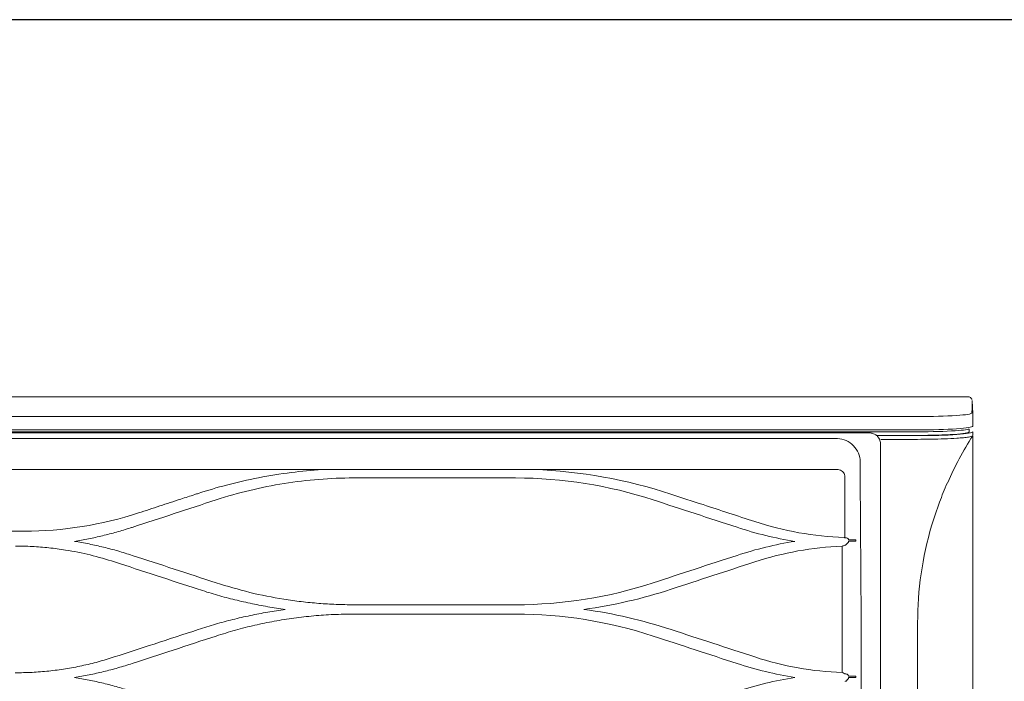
# Model space of a CAD drawing. Header units: inches. Extents: x 67014 to 70164, y -40762 to -35657.
# Tile 15 of 55: x 68481.13 to 68495.04, y -40483.85 to -40474.5. Entities that reach past the tile are written whole.
import ezdxf

# ---------------------------------------------------------------- set-up
doc = ezdxf.new("R2010")
doc.units = ezdxf.units.IN
doc.header["$MEASUREMENT"] = 0
doc.layers.add('p--klimatyzator', color=30, linetype='Continuous', lineweight=15)

# ---------------------------------------------------------------- blocks, each defined once
blk = doc.blocks.new('A$C66B7A3C4')
at = {"layer": 'p--klimatyzator', "lineweight": 15}
for p, q in [((0.47, 86.997), (0.112, 86.979)), ((0.557, 85.44), (0.557, 43.5)), ((0.932, 43.5), (0.932, 85.44)), ((0.987, 1.56), (0.987, 85.44)), ((1.088, 84.271), (1.088, 85.44)), ((1.095, 84.281), (1.095, 85.44)), ((1.019, 84.083), (1.019, 2.917)), ((1.18, 3.822), (1.18, 83.178)), ((2.055, 83.178), (2.055, 57.846)), ((2.055, 74.615), (2.056, 74.614)), ((2.292, 74.077), (2.292, 69.605)), ((5.876, 69.501), (5.876, 74.077)), ((6.139, 74.077), (6.139, 69.501)), ((3.796, 60.187), (3.796, 57.973))]:
    blk.add_line(p, q, dxfattribs=at)
for points, knots in [([(0.073, 86.972), (0.067, 86.971), (0.062, 86.969), (0.056, 86.966), (0.047, 86.961), (0.038, 86.954), (0.03, 86.946), (0.021, 86.937), (0.015, 86.927), (0.009, 86.915), (0.004, 86.903), (0, 86.891), (0.001, 86.878), (0.001, 86.876), (0.001, 86.874), (0.002, 86.872)], [0, 0, 0, 0, 1, 1, 1, 2, 2, 2, 3, 3, 3, 4, 4, 4, 5, 5, 5, 5]), ([(0.003, 86.874), (0.003, 86.176), (0.003, 85.478), (0.003, 84.78), (0.003, 84.041), (0.003, 83.301), (0.003, 82.562), (0.003, 81.869), (0.003, 81.176), (0.003, 80.483), (0.003, 79.836), (0.003, 79.189), (0.003, 78.541), (0.003, 77.94), (0.003, 77.339), (0.003, 76.738), (0.003, 76.183), (0.003, 75.627), (0.003, 75.072), (0.003, 74.563), (0.003, 74.054), (0.003, 73.544), (0.003, 73.177), (0.003, 72.809), (0.003, 72.441), (0.003, 72.101), (0.003, 71.762), (0.003, 71.422), (0.003, 71.111), (0.003, 70.8), (0.003, 70.489), (0.003, 70.206), (0.003, 69.923), (0.003, 69.641), (0.003, 69.386), (0.003, 69.132), (0.003, 68.878), (0.003, 68.642), (0.003, 68.406), (0.003, 68.17), (0.003, 67.91), (0.003, 67.651), (0.003, 67.391), (0.003, 67.019), (0.003, 66.648), (0.003, 66.276), (0.003, 65.858), (0.003, 65.44), (0.003, 65.022), (0.003, 64.558), (0.003, 64.094), (0.003, 63.63), (0.003, 63.12), (0.003, 62.61), (0.003, 62.1), (0.003, 61.544), (0.003, 60.987), (0.003, 60.431), (0.003, 59.829), (0.003, 59.226), (0.003, 58.624), (0.003, 57.975), (0.003, 57.326), (0.003, 56.678), (0.003, 56.043), (0.003, 55.407), (0.003, 54.772), (0.003, 54.098), (0.003, 53.424), (0.003, 52.751), (0.003, 52.038), (0.003, 51.325), (0.003, 50.612), (0.003, 49.861), (0.003, 49.109), (0.003, 48.358), (0.003, 47.568), (0.003, 46.777), (0.003, 45.987), (0.003, 45.158), (0.003, 44.329), (0.003, 43.5)], [0, 0, 0, 0, 1, 1, 1, 2, 2, 2, 3, 3, 3, 4, 4, 4, 5, 5, 5, 6, 6, 6, 7, 7, 7, 8, 8, 8, 9, 9, 9, 10, 10, 10, 11, 11, 11, 12, 12, 12, 13, 13, 13, 14, 14, 14, 15, 15, 15, 16, 16, 16, 17, 17, 17, 18, 18, 18, 19, 19, 19, 20, 20, 20, 21, 21, 21, 22, 22, 22, 23, 23, 23, 24, 24, 24, 25, 25, 25, 26, 26, 26, 27, 27, 27, 27]), ([(0.454, 86.977), (0.481, 86.977), (0.508, 86.811), (0.527, 86.528), (0.545, 86.245), (0.557, 85.847), (0.557, 85.44)], [0, 0, 0, 0, 1, 1, 1, 2, 2, 2, 2]), ([(0.932, 85.44), (0.932, 85.849), (0.921, 86.255), (0.902, 86.542), (0.883, 86.829), (0.856, 86.997), (0.829, 86.997)], [0, 0, 0, 0, 1, 1, 1, 2, 2, 2, 2]), ([(0.908, 86.896), (0.916, 86.896), (0.94, 86.754), (0.957, 86.505), (0.976, 86.228), (0.987, 85.838), (0.987, 85.44)], [0, 0, 0, 0, 1, 1, 1, 2, 2, 2, 2]), ([(1.095, 85.44), (1.095, 85.853), (1.084, 86.256), (1.064, 86.544), (1.044, 86.831), (1.017, 87), (0.988, 87)], [0, 0, 0, 0, 1, 1, 1, 2, 2, 2, 2]), ([(1.088, 85.44), (1.088, 85.825), (1.077, 86.202), (1.059, 86.47), (1.041, 86.738), (1.015, 86.896), (0.988, 86.896)], [0, 0, 0, 0, 1, 1, 1, 2, 2, 2, 2]), ([(1.2, 85.44), (1.199, 85.566), (1.198, 85.693), (1.196, 85.815), (1.194, 85.947), (1.19, 86.075), (1.186, 86.195), (1.181, 86.323), (1.175, 86.441), (1.168, 86.544), (1.164, 86.615), (1.158, 86.679), (1.153, 86.734), (1.147, 86.792), (1.141, 86.842), (1.134, 86.881), (1.129, 86.907), (1.125, 86.929), (1.12, 86.947), (1.116, 86.965), (1.111, 86.978), (1.106, 86.987), (1.103, 86.992), (1.1, 86.995), (1.097, 86.997)], [0, 0, 0, 0, 1, 1, 1, 2, 2, 2, 3, 3, 3, 4, 4, 4, 5, 5, 5, 6, 6, 6, 7, 7, 7, 8, 8, 8, 8]), ([(1.115, 87), (1.132, 87), (1.15, 87), (1.168, 87), (1.307, 87), (1.464, 87), (1.639, 87), (1.746, 87), (1.868, 87), (2.003, 87), (2.145, 87), (2.31, 87), (2.498, 87), (2.867, 87), (3.313, 87), (3.837, 87), (4.356, 87), (4.937, 87), (5.58, 87), (6.226, 87), (6.911, 87), (7.635, 87), (8.388, 87), (9.155, 87), (9.937, 87), (10.57, 87), (11.376, 87), (12.353, 87), (13.106, 87), (13.92, 87), (14.794, 87), (15.464, 87), (16.279, 87), (17.237, 87), (17.476, 87), (17.883, 87), (18.459, 87), (18.894, 87), (19.249, 87), (19.525, 87)], [0, 0, 0, 0, 1, 1, 1, 2, 2, 2, 3, 3, 3, 4, 4, 4, 5, 5, 5, 6, 6, 6, 7, 7, 7, 8, 8, 8, 9, 9, 9, 10, 10, 10, 11, 11, 11, 12, 12, 12, 13, 13, 13, 13]), ([(6.39, 85.44), (5.926, 85.44), (5.462, 85.473), (5.003, 85.54), (4.543, 85.606), (4.087, 85.706), (3.641, 85.837), (3.417, 85.903), (3.196, 85.977), (2.977, 86.059), (2.793, 86.127), (2.611, 86.201), (2.431, 86.281)], [0, 0, 0, 0, 1, 1, 1, 2, 2, 2, 3, 3, 3, 4, 4, 4, 4]), ([(19.192, 85.44), (18.112, 85.44), (17.032, 85.44), (15.955, 85.44), (14.877, 85.44), (13.802, 85.44), (12.728, 85.44), (11.655, 85.44), (10.581, 85.44), (9.521, 85.44), (8.46, 85.44), (7.417, 85.44), (6.39, 85.44)], [0, 0, 0, 0, 1, 1, 1, 2, 2, 2, 3, 3, 3, 4, 4, 4, 4]), ([(1.171, 84.348), (1.147, 84.333), (1.124, 84.315), (1.104, 84.294), (1.083, 84.271), (1.065, 84.245), (1.051, 84.218), (1.044, 84.204), (1.038, 84.19), (1.033, 84.175)], [0, 0, 0, 0, 1, 1, 1, 2, 2, 2, 3, 3, 3, 3]), ([(1.327, 84.39), (1.304, 84.39), (1.281, 84.388), (1.259, 84.383), (1.228, 84.376), (1.198, 84.364), (1.171, 84.348)], [0, 0, 0, 0, 1, 1, 1, 2, 2, 2, 2]), ([(17.135, 84.39), (14.442, 84.39), (11.747, 84.39), (9.109, 84.39), (8.449, 84.39), (7.796, 84.39), (7.15, 84.39), (6.504, 84.39), (5.868, 84.39), (5.232, 84.39), (4.596, 84.39), (3.96, 84.39), (3.313, 84.39), (2.99, 84.39), (2.664, 84.39), (2.333, 84.39), (2.002, 84.39), (1.663, 84.39), (1.327, 84.39)], [0, 0, 0, 0, 1, 1, 1, 2, 2, 2, 3, 3, 3, 4, 4, 4, 5, 5, 5, 6, 6, 6, 6]), ([(1.18, 83.178), (1.18, 83.346), (1.262, 83.508), (1.382, 83.627), (1.502, 83.747), (1.67, 83.815), (1.836, 83.815)], [0, 0, 0, 0, 1, 1, 1, 2, 2, 2, 2]), ([(1.836, 83.815), (2.15, 83.816), (2.464, 83.819), (2.769, 83.82), (3.075, 83.821), (3.376, 83.824), (3.674, 83.826), (4.271, 83.831), (4.856, 83.833), (5.448, 83.838), (6.041, 83.844), (6.638, 83.843), (7.243, 83.844), (7.848, 83.845), (8.459, 83.846), (9.074, 83.847), (10.305, 83.848), (11.558, 83.847), (12.818, 83.846), (14.078, 83.845), (15.349, 83.844), (16.615, 83.844)], [0, 0, 0, 0, 1, 1, 1, 2, 2, 2, 3, 3, 3, 4, 4, 4, 5, 5, 5, 6, 6, 6, 7, 7, 7, 7]), ([(4.021, 83.483), (4.024, 83.485), (4.027, 83.486), (4.031, 83.488), (4.034, 83.489), (4.039, 83.49), (4.043, 83.49)], [0, 0, 0, 0, 1, 1, 1, 2, 2, 2, 2]), ([(4.078, 83.49), (4.082, 83.49), (4.087, 83.489), (4.091, 83.488), (4.096, 83.487), (4.1, 83.485), (4.104, 83.483), (4.11, 83.48), (4.115, 83.477), (4.12, 83.473), (4.122, 83.472), (4.123, 83.471), (4.124, 83.47)], [0, 0, 0, 0, 1, 1, 1, 2, 2, 2, 3, 3, 3, 4, 4, 4, 4]), ([(7.871, 83.481), (7.874, 83.484), (7.877, 83.486), (7.881, 83.487), (7.884, 83.489), (7.889, 83.49), (7.894, 83.49)], [0, 0, 0, 0, 1, 1, 1, 2, 2, 2, 2]), ([(7.934, 83.49), (7.939, 83.49), (7.943, 83.489), (7.948, 83.487), (7.952, 83.486), (7.956, 83.484), (7.96, 83.482), (7.966, 83.479), (7.971, 83.475), (7.976, 83.471)], [0, 0, 0, 0, 1, 1, 1, 2, 2, 2, 3, 3, 3, 3]), ([(2.245, 83.385), (2.241, 83.385), (2.236, 83.384), (2.232, 83.384), (2.209, 83.38), (2.186, 83.373), (2.165, 83.362), (2.144, 83.35), (2.125, 83.335), (2.109, 83.318), (2.093, 83.301), (2.08, 83.281), (2.071, 83.26), (2.062, 83.238), (2.057, 83.215), (2.055, 83.192), (2.055, 83.187), (2.055, 83.182), (2.055, 83.178)], [0, 0, 0, 0, 1, 1, 1, 2, 2, 2, 3, 3, 3, 4, 4, 4, 5, 5, 5, 6, 6, 6, 6]), ([(3.99, 83.445), (3.989, 83.436), (3.988, 83.427), (3.987, 83.418), (3.986, 83.407), (3.985, 83.396), (3.983, 83.386)], [0, 0, 0, 0, 1, 1, 1, 2, 2, 2, 2]), ([(3.99, 83.445), (3.991, 83.451), (3.993, 83.456), (3.997, 83.461), (3.998, 83.462), (3.999, 83.464), (4, 83.465)], [0, 0, 0, 0, 1, 1, 1, 2, 2, 2, 2]), ([(4, 83.465), (4.004, 83.468), (4.007, 83.471), (4.011, 83.473), (4.014, 83.477), (4.018, 83.48), (4.021, 83.483)], [0, 0, 0, 0, 1, 1, 1, 2, 2, 2, 2]), ([(4.124, 83.47), (4.131, 83.463), (4.139, 83.457), (4.146, 83.45), (4.153, 83.444), (4.159, 83.438), (4.166, 83.432)], [0, 0, 0, 0, 1, 1, 1, 2, 2, 2, 2]), ([(4.166, 83.432), (4.172, 83.426), (4.177, 83.42), (4.181, 83.414), (4.186, 83.407), (4.189, 83.4), (4.191, 83.393), (4.192, 83.391), (4.192, 83.389), (4.193, 83.387)], [0, 0, 0, 0, 1, 1, 1, 2, 2, 2, 3, 3, 3, 3]), ([(4.222, 83.306), (4.813, 83.306), (5.397, 83.306), (5.991, 83.307), (6.585, 83.308), (7.185, 83.308), (7.793, 83.309)], [0, 0, 0, 0, 1, 1, 1, 2, 2, 2, 2]), ([(7.836, 83.439), (7.835, 83.43), (7.834, 83.422), (7.833, 83.413), (7.832, 83.404), (7.831, 83.395), (7.83, 83.386)], [0, 0, 0, 0, 1, 1, 1, 2, 2, 2, 2]), ([(7.836, 83.439), (7.837, 83.445), (7.839, 83.451), (7.842, 83.456), (7.844, 83.458), (7.845, 83.46), (7.847, 83.461)], [0, 0, 0, 0, 1, 1, 1, 2, 2, 2, 2]), ([(7.847, 83.461), (7.851, 83.465), (7.855, 83.468), (7.859, 83.471), (7.863, 83.475), (7.867, 83.478), (7.871, 83.481)], [0, 0, 0, 0, 1, 1, 1, 2, 2, 2, 2]), ([(7.976, 83.471), (7.983, 83.465), (7.99, 83.459), (7.996, 83.453), (8.003, 83.447), (8.01, 83.441), (8.016, 83.435)], [0, 0, 0, 0, 1, 1, 1, 2, 2, 2, 2]), ([(8.016, 83.435), (8.022, 83.43), (8.027, 83.424), (8.031, 83.418), (8.035, 83.411), (8.038, 83.404), (8.04, 83.398), (8.04, 83.396), (8.04, 83.394), (8.041, 83.393)], [0, 0, 0, 0, 1, 1, 1, 2, 2, 2, 3, 3, 3, 3]), ([(2.911, 65.615), (2.707, 66.24), (2.551, 66.882), (2.448, 67.533), (2.344, 68.185), (2.292, 68.841), (2.292, 69.501), (2.292, 69.536), (2.292, 69.571), (2.292, 69.605)], [0, 0, 0, 0, 1, 1, 1, 2, 2, 2, 3, 3, 3, 3]), ([(5.256, 65.615), (5.351, 65.929), (5.446, 66.244), (5.525, 66.563), (5.604, 66.881), (5.667, 67.205), (5.719, 67.53), (5.745, 67.693), (5.768, 67.857), (5.787, 68.021), (5.807, 68.185), (5.823, 68.349), (5.836, 68.514), (5.85, 68.678), (5.86, 68.842), (5.866, 69.007), (5.872, 69.172), (5.874, 69.336), (5.876, 69.501)], [0, 0, 0, 0, 1, 1, 1, 2, 2, 2, 3, 3, 3, 4, 4, 4, 5, 5, 5, 6, 6, 6, 6]), ([(6.139, 69.501), (6.142, 69.312), (6.144, 69.124), (6.152, 68.935), (6.16, 68.747), (6.173, 68.559), (6.19, 68.372), (6.207, 68.186), (6.228, 67.999), (6.253, 67.813), (6.278, 67.628), (6.308, 67.442), (6.342, 67.258), (6.375, 67.073), (6.413, 66.89), (6.455, 66.707), (6.497, 66.523), (6.543, 66.34), (6.595, 66.159), (6.646, 65.976), (6.703, 65.796), (6.759, 65.615)], [0, 0, 0, 0, 1, 1, 1, 2, 2, 2, 3, 3, 3, 4, 4, 4, 5, 5, 5, 6, 6, 6, 7, 7, 7, 7]), ([(6.007, 67.569), (5.983, 67.402), (5.958, 67.236), (5.93, 67.071), (5.901, 66.905), (5.869, 66.74), (5.834, 66.576), (5.799, 66.411), (5.761, 66.247), (5.72, 66.084), (5.679, 65.92), (5.636, 65.757), (5.589, 65.595), (5.541, 65.432), (5.49, 65.271), (5.439, 65.109)], [0, 0, 0, 0, 1, 1, 1, 2, 2, 2, 3, 3, 3, 4, 4, 4, 5, 5, 5, 5]), ([(6.576, 65.109), (6.525, 65.271), (6.474, 65.433), (6.426, 65.596), (6.379, 65.758), (6.335, 65.921), (6.294, 66.085), (6.254, 66.248), (6.216, 66.412), (6.181, 66.577), (6.146, 66.741), (6.114, 66.906), (6.085, 67.072), (6.057, 67.237), (6.032, 67.403), (6.007, 67.569)], [0, 0, 0, 0, 1, 1, 1, 2, 2, 2, 3, 3, 3, 4, 4, 4, 5, 5, 5, 5]), ([(6.759, 65.615), (6.892, 65.208), (7.025, 64.802), (7.158, 64.395), (7.284, 64.011), (7.41, 63.627), (7.536, 63.243)], [0, 0, 0, 0, 1, 1, 1, 2, 2, 2, 2]), ([(2.728, 65.109), (2.739, 65.076), (2.749, 65.043), (2.76, 65.01), (2.803, 64.879), (2.846, 64.747), (2.889, 64.616), (2.954, 64.417), (3.019, 64.218), (3.084, 64.019), (3.15, 63.82), (3.215, 63.621), (3.28, 63.423)], [0, 0, 0, 0, 1, 1, 1, 2, 2, 2, 3, 3, 3, 4, 4, 4, 4]), ([(7.352, 62.736), (7.23, 63.11), (7.107, 63.484), (6.985, 63.858), (6.849, 64.275), (6.712, 64.692), (6.576, 65.109)], [0, 0, 0, 0, 1, 1, 1, 2, 2, 2, 2]), ([(3.703, 63.194), (3.744, 63.063), (3.785, 62.932), (3.822, 62.8), (3.859, 62.669), (3.893, 62.536), (3.925, 62.404), (3.956, 62.272), (3.986, 62.139), (4.012, 62.006), (4.038, 61.874), (4.061, 61.74), (4.083, 61.607)], [0, 0, 0, 0, 1, 1, 1, 2, 2, 2, 3, 3, 3, 4, 4, 4, 4]), ([(4.083, 61.607), (4.107, 61.746), (4.131, 61.884), (4.158, 62.022), (4.185, 62.159), (4.216, 62.296), (4.249, 62.432), (4.282, 62.569), (4.317, 62.705), (4.356, 62.839), (4.395, 62.974), (4.437, 63.108), (4.48, 63.242)], [0, 0, 0, 0, 1, 1, 1, 2, 2, 2, 3, 3, 3, 4, 4, 4, 4]), ([(7.536, 63.243), (7.578, 63.109), (7.62, 62.975), (7.659, 62.839), (7.698, 62.705), (7.733, 62.569), (7.766, 62.433), (7.799, 62.297), (7.83, 62.16), (7.857, 62.023), (7.884, 61.886), (7.908, 61.748), (7.931, 61.61)], [0, 0, 0, 0, 1, 1, 1, 2, 2, 2, 3, 3, 3, 4, 4, 4, 4]), ([(7.931, 61.61), (7.955, 61.747), (7.978, 61.885), (8.005, 62.021), (8.033, 62.158), (8.063, 62.295), (8.096, 62.431), (8.129, 62.567), (8.164, 62.703), (8.203, 62.838), (8.242, 62.973), (8.285, 63.108), (8.327, 63.243)], [0, 0, 0, 0, 1, 1, 1, 2, 2, 2, 3, 3, 3, 4, 4, 4, 4]), ([(4.662, 62.737), (4.594, 62.511), (4.526, 62.285), (4.469, 62.056), (4.412, 61.826), (4.366, 61.593), (4.329, 61.358), (4.304, 61.202), (4.283, 61.045), (4.266, 60.887), (4.249, 60.73), (4.236, 60.572), (4.228, 60.414), (4.22, 60.256), (4.218, 60.098), (4.215, 59.94)], [0, 0, 0, 0, 1, 1, 1, 2, 2, 2, 3, 3, 3, 4, 4, 4, 5, 5, 5, 5]), ([(7.799, 59.933), (7.797, 60.092), (7.794, 60.252), (7.787, 60.411), (7.779, 60.569), (7.766, 60.727), (7.749, 60.885), (7.733, 61.042), (7.712, 61.199), (7.687, 61.355), (7.662, 61.51), (7.633, 61.665), (7.6, 61.82), (7.567, 61.974), (7.53, 62.128), (7.489, 62.28), (7.446, 62.433), (7.399, 62.585), (7.352, 62.736)], [0, 0, 0, 0, 1, 1, 1, 2, 2, 2, 3, 3, 3, 4, 4, 4, 5, 5, 5, 6, 6, 6, 6])]:
    blk.add_open_spline(points, degree=3, knots=knots, dxfattribs=at)
for points in [[(0.099, 86.978), (0.099, 86.978), (0.265, 86.977), (0.454, 86.977)], [(0.829, 86.997), (0.644, 86.997), (0.469, 86.997), (0.467, 86.997)], [(0.988, 86.896), (0.962, 86.896), (0.935, 86.896), (0.908, 86.896)], [(1.092, 87), (1.058, 87), (1.023, 87), (0.988, 87)], [(2.424, 86.297), (1.963, 86.488), (1.52, 86.722), (1.097, 86.998)], [(1.2, 84.4), (1.2, 84.747), (1.2, 85.093), (1.2, 85.44)], [(1.033, 84.175), (1.024, 84.145), (1.019, 84.114), (1.019, 84.083)], [(4.042, 83.698), (4.042, 83.628), (4.042, 83.559), (4.043, 83.49)], [(4.042, 83.698), (4.054, 83.698), (4.066, 83.698), (4.077, 83.698)], [(4.078, 83.49), (4.077, 83.559), (4.077, 83.628), (4.077, 83.698)], [(7.895, 83.698), (7.894, 83.628), (7.895, 83.559), (7.896, 83.49)], [(7.895, 83.698), (7.907, 83.698), (7.919, 83.698), (7.931, 83.698)], [(7.932, 83.49), (7.931, 83.559), (7.931, 83.628), (7.931, 83.698)], [(2.263, 83.386), (2.257, 83.385), (2.251, 83.385), (2.245, 83.385)], [(3.983, 83.386), (3.317, 83.386), (2.743, 83.386), (2.263, 83.386)], [(3.525, 80.836), (3.793, 81.654), (3.944, 82.506), (3.97, 83.369)], [(3.969, 83.366), (3.969, 83.367), (3.97, 83.368), (3.97, 83.369)], [(3.972, 83.371), (3.972, 83.373), (3.97, 83.367), (3.97, 83.369)], [(3.98, 83.376), (3.976, 83.375), (3.974, 83.373), (3.972, 83.371)], [(3.98, 83.376), (3.981, 83.379), (3.982, 83.383), (3.983, 83.386)], [(4.193, 83.386), (4.202, 83.36), (4.212, 83.333), (4.222, 83.307)], [(4.662, 80.842), (4.401, 81.641), (4.253, 82.464), (4.222, 83.307)], [(7.793, 83.309), (7.762, 82.467), (7.614, 81.643), (7.352, 80.842)], [(7.793, 83.309), (7.801, 83.328), (7.808, 83.348), (7.816, 83.367)], [(7.818, 83.37), (7.818, 83.371), (7.816, 83.368), (7.816, 83.367)], [(7.826, 83.375), (7.823, 83.373), (7.82, 83.372), (7.818, 83.37)], [(7.826, 83.375), (7.828, 83.378), (7.829, 83.382), (7.83, 83.386)], [(3.687, 80.336), (3.863, 80.873), (3.995, 81.418), (4.083, 81.972)], [(4.083, 81.972), (4.172, 81.418), (4.304, 80.873), (4.48, 80.336)], [(7.536, 80.336), (7.711, 80.872), (7.843, 81.416), (7.931, 81.969)], [(7.931, 81.969), (8.019, 81.417), (8.151, 80.872), (8.327, 80.336)], [(3.525, 80.836), (3.365, 80.35), (3.206, 79.864), (3.046, 79.378)], [(5.439, 78.47), (5.18, 79.261), (4.921, 80.051), (4.662, 80.842)], [(7.352, 80.842), (7.093, 80.051), (6.835, 79.26), (6.576, 78.47)], [(2.911, 77.964), (3.17, 78.756), (3.429, 79.546), (3.687, 80.336)], [(4.48, 80.336), (4.738, 79.545), (4.997, 78.755), (5.256, 77.964)], [(6.759, 77.964), (7.018, 78.754), (7.277, 79.545), (7.536, 80.336)], [(2.746, 78.464), (2.847, 78.769), (2.947, 79.073), (3.046, 79.378)], [(2.746, 78.464), (2.338, 77.219), (2.104, 75.916), (2.055, 74.602)], [(6.007, 76.01), (5.892, 76.844), (5.702, 77.665), (5.439, 78.47)], [(6.576, 78.47), (6.312, 77.664), (6.122, 76.844), (6.007, 76.01)], [(2.292, 74.077), (2.292, 75.408), (2.499, 76.704), (2.911, 77.964)], [(5.256, 77.964), (5.667, 76.708), (5.876, 75.41), (5.876, 74.077)], [(6.139, 74.077), (6.139, 75.409), (6.348, 76.706), (6.759, 77.964)], [(2.055, 68.604), (2.074, 68.313), (2.101, 68.023), (2.138, 67.735)], [(2.138, 67.735), (2.217, 67.119), (2.335, 66.509), (2.492, 65.908)], [(2.492, 65.908), (2.563, 65.64), (2.641, 65.373), (2.728, 65.109)], [(3.688, 63.243), (3.429, 64.032), (3.17, 64.823), (2.911, 65.615)], [(4.48, 63.242), (4.738, 64.033), (4.997, 64.824), (5.256, 65.615)], [(2.728, 65.109), (2.728, 65.109), (2.728, 65.109), (2.728, 65.109)], [(5.439, 65.109), (5.18, 64.318), (4.921, 63.527), (4.662, 62.737)], [(3.28, 63.423), (3.28, 63.423), (3.28, 63.422), (3.28, 63.422)], [(3.28, 63.422), (3.62, 62.383), (3.796, 61.286), (3.796, 60.187)], [(3.703, 63.194), (3.698, 63.21), (3.693, 63.226), (3.688, 63.243)]]:
    blk.add_open_spline(points, degree=3, dxfattribs=at)

msp = doc.modelspace()

# ---------------------------------------------------------------- linework, layer by layer
at = {"ltscale": 8}
msp.add_lwpolyline([(68436.291, -40513.225), (68511.326, -40513.225), (68511.326, -40474.499), (68436.291, -40474.499)], close=True, dxfattribs=at)

# ---------------------------------------------------------------- block references
at = {"layer": 'p--klimatyzator', "color": 2, "linetype": 'Continuous', "lineweight": 60, "xscale": 0.5, "yscale": 0.5, "zscale": 0.5, "rotation": 270}
msp.add_blockref('A$C66B7A3C4', (68451.098, -40479.83), dxfattribs=at)

doc.saveas('drawing.dxf')
